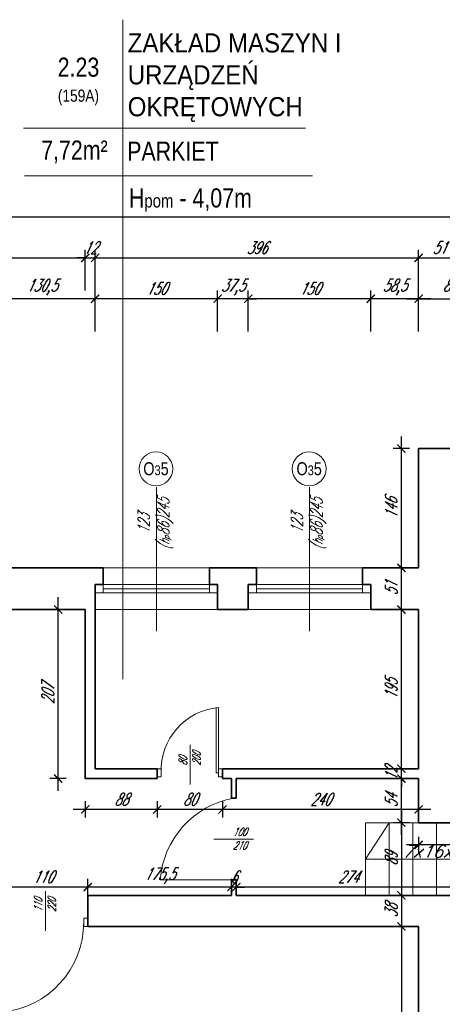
# Model space of a CAD drawing. Header units: millimetres. Extents: x 402 to 79005, y -7782 to 89952.
# Tile 112 of 256: x 23627 to 24144, y 24438 to 25644. Entities that reach past the tile are written whole.
import ezdxf

# ---------------------------------------------------------------- set-up
doc = ezdxf.new("R2010")
doc.units = ezdxf.units.MM
doc.header["$LTSCALE"] = 10
doc.layers.get('0').update_dxf_attribs({"lineweight": 0})
doc.layers.get('Defpoints').update_dxf_attribs({"color": 253})
for name, color, linetype, lineweight in [('01 parter - ściany', 253, 'Continuous', 35), ('03-01_okna', 253, 'Continuous', 15), ('03-02_schody', 253, 'Continuous', 5), ('03_drzwi', 253, 'Continuous', 15), ('04-1_widok', 253, 'Continuous', 5), ('05-01_wymiary', 253, 'Continuous', 5), ('05-03_opis', 253, 'Continuous', 5)]:
    doc.layers.add(name, color=color, linetype=linetype, lineweight=lineweight)
doc.styles.add('ariel', font='ARIAL.TTF', dxfattribs={"width": 0.8})
doc.styles.add('ariel_wym', font='simplex.shx', dxfattribs={"width": 0.65, "oblique": 25})
doc.dimstyles.new('ariel 50', dxfattribs={"dimtxt": 15, "dimasz": 10, "dimexe": 10, "dimexo": 0, "dimgap": 5, "dimtad": 1, "dimdec": 1, "dimrnd": 0.5, "dimtxsty": 'ariel_wym', "dimblk": 'ARCHTICK', "dimcen": 2.5, "dimdle": 15, "dimazin": 0, "dimtfac": 1, "dimtdec": 1, "dimtix": 1, "dimtmove": 0, "dimatfit": 3, "dimldrblk": 'DOT', "dimfxl": 0, "dimarcsym": 0})
doc.dimstyles.new('ariel 50 wnętrze', dxfattribs={"dimtxt": 15, "dimasz": 10, "dimexe": 10, "dimexo": 0, "dimgap": 5, "dimtad": 1, "dimdec": 1, "dimrnd": 0.5, "dimtxsty": 'ariel_wym', "dimblk": 'ARCHTICK', "dimcen": 2.5, "dimdle": 15, "dimazin": 0, "dimtfac": 1, "dimtdec": 1, "dimtix": 1, "dimtmove": 0, "dimatfit": 3, "dimldrblk": 'DOT', "dimfxl": 0, "dimarcsym": 0})

# ---------------------------------------------------------------- blocks, each defined once
blk = doc.blocks.new('_ArchTick')
at = {"color": 0, "linetype": 'ByBlock', "const_width": 0.15}
blk.add_lwpolyline([(-0.5, -0.5), (0.5, 0.5)], dxfattribs=at)
blk = doc.blocks.new('*D2199')
at = {"layer": '05-01_wymiary', "color": 0, "lineweight": -2}
for p, q in [((24115, 25262.3), (24115, 25312.3)), ((24203.5, 25262.3), (24203.5, 25312.3)), ((24100, 25302.3), (24218.5, 25302.3))]:
    blk.add_line(p, q, dxfattribs=at)
at = {"layer": 'Defpoints', "color": 0}
for p in [(24203.5, 25302.3), (24115, 25118.7), (24203.5, 25067.7)]:
    blk.add_point(p, dxfattribs=at)
at = {"layer": '05-01_wymiary', "color": 0, "lineweight": -2, "xscale": 10, "yscale": 10, "zscale": 10, "rotation": 180}
blk.add_blockref('_ArchTick', (24115, 25302.3), dxfattribs=at)
at = {"layer": '05-01_wymiary', "color": 0, "lineweight": -2, "xscale": 10, "yscale": 10, "zscale": 10}
blk.add_blockref('_ArchTick', (24203.5, 25302.3), dxfattribs=at)
at = {"layer": '05-01_wymiary', "color": 0, "insert": (24159.2, 25316.3), "char_height": 15, "attachment_point": 5, "style": 'ariel_wym'}
blk.add_mtext('88,5', dxfattribs=at)
blk = doc.blocks.new('_Dot')
at = {"color": 0, "linetype": 'ByBlock', "lineweight": -2}
blk.add_line((-0.5, 0), (-1, 0), dxfattribs=at)
at = {"color": 0, "linetype": 'ByBlock', "const_width": 0.5}
blk.add_lwpolyline([(-0.25, 0, 1), (0.25, 0, 1)], format="xyb", close=True, dxfattribs=at)
blk = doc.blocks.new('*D2231')
at = {"layer": '05-01_wymiary', "color": 0, "lineweight": -2}
for p, q in [((24056.5, 25262.3), (24056.5, 25312.3)), ((24115, 25262.3), (24115, 25312.3)), ((24130, 25302.3), (24041.5, 25302.3))]:
    blk.add_line(p, q, dxfattribs=at)
at = {"layer": 'Defpoints', "color": 0}
for p in [(24056.5, 25302.3), (24115, 25118.7), (24056.5, 24921.7)]:
    blk.add_point(p, dxfattribs=at)
at = {"layer": '05-01_wymiary', "color": 0, "lineweight": -2, "xscale": 10, "yscale": 10, "zscale": 10, "rotation": 180}
blk.add_blockref('_ArchTick', (24056.5, 25302.3), dxfattribs=at)
at = {"layer": '05-01_wymiary', "color": 0, "lineweight": -2, "xscale": 10, "yscale": 10, "zscale": 10}
blk.add_blockref('_ArchTick', (24115, 25302.3), dxfattribs=at)
at = {"layer": '05-01_wymiary', "color": 0, "insert": (24085.7, 25316.3), "char_height": 15, "attachment_point": 5, "style": 'ariel_wym'}
blk.add_mtext('58,5', dxfattribs=at)
blk = doc.blocks.new('*D2232')
at = {"layer": '05-01_wymiary', "color": 0, "lineweight": -2}
for p, q in [((23906.5, 25262.3), (23906.5, 25312.3)), ((24056.5, 25262.3), (24056.5, 25312.3)), ((24071.5, 25302.3), (23891.5, 25302.3))]:
    blk.add_line(p, q, dxfattribs=at)
at = {"layer": 'Defpoints', "color": 0}
for p in [(23906.5, 25302.3), (23906.5, 24921.7), (24056.5, 24921.7)]:
    blk.add_point(p, dxfattribs=at)
at = {"layer": '05-01_wymiary', "color": 0, "lineweight": -2, "xscale": 10, "yscale": 10, "zscale": 10, "rotation": 180}
blk.add_blockref('_ArchTick', (23906.5, 25302.3), dxfattribs=at)
at = {"layer": '05-01_wymiary', "color": 0, "lineweight": -2, "xscale": 10, "yscale": 10, "zscale": 10}
blk.add_blockref('_ArchTick', (24056.5, 25302.3), dxfattribs=at)
at = {"layer": '05-01_wymiary', "color": 0, "insert": (23981.5, 25314.8), "char_height": 15, "attachment_point": 5, "style": 'ariel_wym'}
blk.add_mtext('150', dxfattribs=at)
blk = doc.blocks.new('*D2233')
at = {"layer": '05-01_wymiary', "color": 0, "lineweight": -2}
for p, q in [((23869, 25262.3), (23869, 25312.3)), ((23906.5, 25262.3), (23906.5, 25312.3)), ((23869, 25302.3), (23859, 25302.3)), ((23906.5, 25302.3), (23869, 25302.3)), ((23906.5, 25302.3), (23916.5, 25302.3))]:
    blk.add_line(p, q, dxfattribs=at)
at = {"layer": 'Defpoints', "color": 0}
for p in [(23869, 25302.3), (23869, 24921.7), (23906.5, 24921.7)]:
    blk.add_point(p, dxfattribs=at)
at = {"layer": '05-01_wymiary', "color": 0, "lineweight": -2, "xscale": 10, "yscale": 10, "zscale": 10}
blk.add_blockref('_ArchTick', (23869, 25302.3), dxfattribs=at)
at = {"layer": '05-01_wymiary', "color": 0, "lineweight": -2, "xscale": 10, "yscale": 10, "zscale": 10, "rotation": 180}
blk.add_blockref('_ArchTick', (23906.5, 25302.3), dxfattribs=at)
at = {"layer": '05-01_wymiary', "color": 0, "insert": (23887.7, 25316.3), "char_height": 15, "attachment_point": 5, "style": 'ariel_wym'}
blk.add_mtext('37,5', dxfattribs=at)
blk = doc.blocks.new('*D2234')
at = {"layer": '05-01_wymiary', "color": 0, "lineweight": -2}
for p, q in [((23719, 25262.3), (23719, 25312.3)), ((23869, 25262.3), (23869, 25312.3)), ((23884, 25302.3), (23704, 25302.3))]:
    blk.add_line(p, q, dxfattribs=at)
at = {"layer": 'Defpoints', "color": 0}
for p in [(23719, 25302.3), (23719, 24921.7), (23869, 24921.7)]:
    blk.add_point(p, dxfattribs=at)
at = {"layer": '05-01_wymiary', "color": 0, "lineweight": -2, "xscale": 10, "yscale": 10, "zscale": 10, "rotation": 180}
blk.add_blockref('_ArchTick', (23719, 25302.3), dxfattribs=at)
at = {"layer": '05-01_wymiary', "color": 0, "lineweight": -2, "xscale": 10, "yscale": 10, "zscale": 10}
blk.add_blockref('_ArchTick', (23869, 25302.3), dxfattribs=at)
at = {"layer": '05-01_wymiary', "color": 0, "insert": (23794, 25314.8), "char_height": 15, "attachment_point": 5, "style": 'ariel_wym'}
blk.add_mtext('150', dxfattribs=at)
blk = doc.blocks.new('*D2235')
at = {"layer": '05-01_wymiary', "color": 0, "lineweight": -2}
for p, q in [((23588.5, 25262.3), (23588.5, 25312.3)), ((23719, 25262.3), (23719, 25312.3)), ((23734, 25302.3), (23573.5, 25302.3))]:
    blk.add_line(p, q, dxfattribs=at)
at = {"layer": 'Defpoints', "color": 0}
for p in [(23588.5, 25302.3), (23588.5, 24921.7), (23719, 24921.7)]:
    blk.add_point(p, dxfattribs=at)
at = {"layer": '05-01_wymiary', "color": 0, "lineweight": -2, "xscale": 10, "yscale": 10, "zscale": 10, "rotation": 180}
blk.add_blockref('_ArchTick', (23588.5, 25302.3), dxfattribs=at)
at = {"layer": '05-01_wymiary', "color": 0, "lineweight": -2, "xscale": 10, "yscale": 10, "zscale": 10}
blk.add_blockref('_ArchTick', (23719, 25302.3), dxfattribs=at)
at = {"layer": '05-01_wymiary', "color": 0, "insert": (23653.7, 25316.3), "char_height": 15, "attachment_point": 5, "style": 'ariel_wym'}
blk.add_mtext('130,5', dxfattribs=at)
blk = doc.blocks.new('*D2242')
at = {"layer": '05-01_wymiary', "color": 0, "lineweight": -2}
for p, q in [((22892, 25312.3), (22892, 25362.3)), ((23707, 25312.3), (23707, 25362.3)), ((22877, 25352.3), (23722, 25352.3))]:
    blk.add_line(p, q, dxfattribs=at)
at = {"layer": 'Defpoints', "color": 0}
for p in [(23707, 25352.3), (22892, 24972.7), (23707, 24921.7)]:
    blk.add_point(p, dxfattribs=at)
at = {"layer": '05-01_wymiary', "color": 0, "lineweight": -2, "xscale": 10, "yscale": 10, "zscale": 10, "rotation": 180}
blk.add_blockref('_ArchTick', (22892, 25352.3), dxfattribs=at)
at = {"layer": '05-01_wymiary', "color": 0, "lineweight": -2, "xscale": 10, "yscale": 10, "zscale": 10}
blk.add_blockref('_ArchTick', (23707, 25352.3), dxfattribs=at)
at = {"layer": '05-01_wymiary', "color": 0, "insert": (23299.5, 25364.8), "char_height": 15, "attachment_point": 5, "style": 'ariel_wym'}
blk.add_mtext('815', dxfattribs=at)
blk = doc.blocks.new('*D2243')
at = {"layer": '05-01_wymiary', "color": 0, "lineweight": -2}
for p, q in [((23707, 25312.3), (23707, 25362.3)), ((23719, 25312.3), (23719, 25362.3)), ((23707, 25352.3), (23697, 25352.3)), ((23707, 25352.3), (23719, 25352.3)), ((23719, 25352.3), (23729, 25352.3))]:
    blk.add_line(p, q, dxfattribs=at)
at = {"layer": 'Defpoints', "color": 0}
for p in [(23719, 25352.3), (23707, 24921.7), (23719, 24921.7)]:
    blk.add_point(p, dxfattribs=at)
at = {"layer": '05-01_wymiary', "color": 0, "lineweight": -2, "xscale": 10, "yscale": 10, "zscale": 10}
blk.add_blockref('_ArchTick', (23707, 25352.3), dxfattribs=at)
at = {"layer": '05-01_wymiary', "color": 0, "lineweight": -2, "xscale": 10, "yscale": 10, "zscale": 10, "rotation": 180}
blk.add_blockref('_ArchTick', (23719, 25352.3), dxfattribs=at)
at = {"layer": '05-01_wymiary', "color": 0, "insert": (23713, 25364.8), "char_height": 15, "attachment_point": 5, "style": 'ariel_wym'}
blk.add_mtext('12', dxfattribs=at)
blk = doc.blocks.new('*D2244')
at = {"layer": '05-01_wymiary', "color": 0, "lineweight": -2}
for p, q in [((23719, 25312.3), (23719, 25362.3)), ((24115, 25312.3), (24115, 25362.3)), ((23704, 25352.3), (24130, 25352.3))]:
    blk.add_line(p, q, dxfattribs=at)
at = {"layer": 'Defpoints', "color": 0}
for p in [(24115, 25352.3), (23719, 24921.7), (24115, 24921.7)]:
    blk.add_point(p, dxfattribs=at)
at = {"layer": '05-01_wymiary', "color": 0, "lineweight": -2, "xscale": 10, "yscale": 10, "zscale": 10, "rotation": 180}
blk.add_blockref('_ArchTick', (23719, 25352.3), dxfattribs=at)
at = {"layer": '05-01_wymiary', "color": 0, "lineweight": -2, "xscale": 10, "yscale": 10, "zscale": 10}
blk.add_blockref('_ArchTick', (24115, 25352.3), dxfattribs=at)
at = {"layer": '05-01_wymiary', "color": 0, "insert": (23917, 25364.8), "char_height": 15, "attachment_point": 5, "style": 'ariel_wym'}
blk.add_mtext('396', dxfattribs=at)
blk = doc.blocks.new('*D2245')
at = {"layer": '05-01_wymiary', "color": 0, "lineweight": -2}
for p, q in [((24115, 25312.3), (24115, 25362.3)), ((24166, 25312.3), (24166, 25362.3)), ((24100, 25352.3), (24181, 25352.3))]:
    blk.add_line(p, q, dxfattribs=at)
at = {"layer": 'Defpoints', "color": 0}
for p in [(24166, 25352.3), (24166, 25067.7), (24115, 24921.7)]:
    blk.add_point(p, dxfattribs=at)
at = {"layer": '05-01_wymiary', "color": 0, "lineweight": -2, "xscale": 10, "yscale": 10, "zscale": 10, "rotation": 180}
blk.add_blockref('_ArchTick', (24115, 25352.3), dxfattribs=at)
at = {"layer": '05-01_wymiary', "color": 0, "lineweight": -2, "xscale": 10, "yscale": 10, "zscale": 10}
blk.add_blockref('_ArchTick', (24166, 25352.3), dxfattribs=at)
at = {"layer": '05-01_wymiary', "color": 0, "insert": (24140.5, 25364.8), "char_height": 15, "attachment_point": 5, "style": 'ariel_wym'}
blk.add_mtext('51', dxfattribs=at)
blk = doc.blocks.new('*D2261')
at = {"layer": '05-01_wymiary', "color": 0, "lineweight": -2}
for p, q in [((22892, 25362.3), (22892, 25412.3)), ((27671, 25362.3), (27671, 25412.3)), ((27686, 25402.3), (22877, 25402.3))]:
    blk.add_line(p, q, dxfattribs=at)
at = {"layer": 'Defpoints', "color": 0}
for p in [(22892, 25402.3), (22892, 24972.7), (27671, 24934.7)]:
    blk.add_point(p, dxfattribs=at)
at = {"layer": '05-01_wymiary', "color": 0, "lineweight": -2, "xscale": 10, "yscale": 10, "zscale": 10, "rotation": 180}
blk.add_blockref('_ArchTick', (22892, 25402.3), dxfattribs=at)
at = {"layer": '05-01_wymiary', "color": 0, "lineweight": -2, "xscale": 10, "yscale": 10, "zscale": 10}
blk.add_blockref('_ArchTick', (27671, 25402.3), dxfattribs=at)
at = {"layer": '05-01_wymiary', "color": 0, "insert": (25281.5, 25414.8), "char_height": 15, "attachment_point": 5, "style": 'ariel_wym'}
blk.add_mtext('4779', dxfattribs=at)
blk = doc.blocks.new('*D2360')
at = {"layer": '05-01_wymiary', "color": 0, "lineweight": -2}
for p, q in [((24274.7, 24633.5), (24100, 24633.5)), ((24115, 24643.5), (24115, 24623.5)), ((24259.7, 24643.5), (24259.7, 24623.5))]:
    blk.add_line(p, q, dxfattribs=at)
at = {"layer": 'Defpoints', "color": 0}
for p in [(24115, 24660.7), (24259.7, 24660.7), (24115, 24633.5)]:
    blk.add_point(p, dxfattribs=at)
at = {"layer": '05-01_wymiary', "color": 0, "lineweight": -2, "xscale": 10, "yscale": 10, "zscale": 10, "rotation": 180}
blk.add_blockref('_ArchTick', (24115, 24633.5), dxfattribs=at)
at = {"layer": '05-01_wymiary', "color": 0, "lineweight": -2, "xscale": 10, "yscale": 10, "zscale": 10}
blk.add_blockref('_ArchTick', (24259.7, 24633.5), dxfattribs=at)
at = {"layer": '05-01_wymiary', "color": 0, "insert": (24187.4, 24647.4), "char_height": 15, "attachment_point": 5, "style": 'ariel_wym'}
blk.add_mtext('144,5', dxfattribs=at)
blk = doc.blocks.new('*D2361')
at = {"layer": '05-01_wymiary', "color": 0, "lineweight": -2}
for p, q in [((24093.9, 24645.7), (24093.9, 24729.7)), ((24103.9, 24714.7), (24083.9, 24714.7)), ((24103.9, 24660.7), (24083.9, 24660.7))]:
    blk.add_line(p, q, dxfattribs=at)
at = {"layer": 'Defpoints', "color": 0}
for p in [(24093.9, 24714.7), (24115, 24714.7), (24115, 24660.7)]:
    blk.add_point(p, dxfattribs=at)
at = {"layer": '05-01_wymiary', "color": 0, "lineweight": -2, "xscale": 10, "yscale": 10, "zscale": 10}
for p, rotation in [((24093.9, 24714.7), 90), ((24093.9, 24660.7), 270)]:
    blk.add_blockref('_ArchTick', p, dxfattribs=dict(at, rotation=rotation))
at = {"layer": '05-01_wymiary', "color": 0, "insert": (24081.4, 24687.7), "char_height": 15, "attachment_point": 5, "rotation": 90, "style": 'ariel_wym'}
blk.add_mtext('54', dxfattribs=at)
blk = doc.blocks.new('*D2362')
at = {"layer": '05-01_wymiary', "color": 0, "lineweight": -2}
for p, q in [((24093.9, 24726.7), (24093.9, 24736.7)), ((24103.9, 24726.7), (24083.9, 24726.7)), ((24093.9, 24714.7), (24093.9, 24726.7)), ((24103.9, 24714.7), (24083.9, 24714.7)), ((24093.9, 24714.7), (24093.9, 24704.7))]:
    blk.add_line(p, q, dxfattribs=at)
at = {"layer": 'Defpoints', "color": 0}
for p in [(24093.9, 24726.7), (24115, 24726.7), (24115, 24714.7)]:
    blk.add_point(p, dxfattribs=at)
at = {"layer": '05-01_wymiary', "color": 0, "lineweight": -2, "xscale": 10, "yscale": 10, "zscale": 10}
for p, rotation in [((24093.9, 24726.7), 270), ((24093.9, 24714.7), 90)]:
    blk.add_blockref('_ArchTick', p, dxfattribs=dict(at, rotation=rotation))
at = {"layer": '05-01_wymiary', "color": 0, "insert": (24081.4, 24720.7), "char_height": 15, "attachment_point": 5, "rotation": 90, "style": 'ariel_wym'}
blk.add_mtext('12', dxfattribs=at)
blk = doc.blocks.new('*D2363')
at = {"layer": '05-01_wymiary', "color": 0, "lineweight": -2}
for p, q in [((24093.9, 24711.7), (24093.9, 24936.7)), ((24103.9, 24921.7), (24083.9, 24921.7)), ((24103.9, 24726.7), (24083.9, 24726.7))]:
    blk.add_line(p, q, dxfattribs=at)
at = {"layer": 'Defpoints', "color": 0}
for p in [(24093.9, 24921.7), (24115, 24921.7), (24115, 24726.7)]:
    blk.add_point(p, dxfattribs=at)
at = {"layer": '05-01_wymiary', "color": 0, "lineweight": -2, "xscale": 10, "yscale": 10, "zscale": 10}
for p, rotation in [((24093.9, 24921.7), 90), ((24093.9, 24726.7), 270)]:
    blk.add_blockref('_ArchTick', p, dxfattribs=dict(at, rotation=rotation))
at = {"layer": '05-01_wymiary', "color": 0, "insert": (24081.4, 24824.2), "char_height": 15, "attachment_point": 5, "rotation": 90, "style": 'ariel_wym'}
blk.add_mtext('195', dxfattribs=at)
blk = doc.blocks.new('*D2364')
at = {"layer": '05-01_wymiary', "color": 0, "lineweight": -2}
for p, q in [((24093.9, 24906.7), (24093.9, 24987.7)), ((24103.9, 24972.7), (24083.9, 24972.7)), ((24103.9, 24921.7), (24083.9, 24921.7))]:
    blk.add_line(p, q, dxfattribs=at)
at = {"layer": 'Defpoints', "color": 0}
for p in [(24093.9, 24972.7), (24115, 24972.7), (24115, 24921.7)]:
    blk.add_point(p, dxfattribs=at)
at = {"layer": '05-01_wymiary', "color": 0, "lineweight": -2, "xscale": 10, "yscale": 10, "zscale": 10}
for p, rotation in [((24093.9, 24972.7), 90), ((24093.9, 24921.7), 270)]:
    blk.add_blockref('_ArchTick', p, dxfattribs=dict(at, rotation=rotation))
at = {"layer": '05-01_wymiary', "color": 0, "insert": (24081.4, 24947.2), "char_height": 15, "attachment_point": 5, "rotation": 90, "style": 'ariel_wym'}
blk.add_mtext('51', dxfattribs=at)
blk = doc.blocks.new('*D2365')
at = {"layer": '05-01_wymiary', "color": 0, "lineweight": -2}
for p, q in [((24093.9, 24957.7), (24093.9, 25133.7)), ((24103.9, 25118.7), (24083.9, 25118.7)), ((24103.9, 24972.7), (24083.9, 24972.7))]:
    blk.add_line(p, q, dxfattribs=at)
at = {"layer": 'Defpoints', "color": 0}
for p in [(24093.9, 25118.7), (24115, 25118.7), (24115, 24972.7)]:
    blk.add_point(p, dxfattribs=at)
at = {"layer": '05-01_wymiary', "color": 0, "lineweight": -2, "xscale": 10, "yscale": 10, "zscale": 10}
for p, rotation in [((24093.9, 25118.7), 90), ((24093.9, 24972.7), 270)]:
    blk.add_blockref('_ArchTick', p, dxfattribs=dict(at, rotation=rotation))
at = {"layer": '05-01_wymiary', "color": 0, "insert": (24081.4, 25045.7), "char_height": 15, "attachment_point": 5, "rotation": 90, "style": 'ariel_wym'}
blk.add_mtext('146', dxfattribs=at)
blk = doc.blocks.new('*D2366')
at = {"layer": '05-01_wymiary', "color": 0, "lineweight": -2}
for p, q in [((24093.9, 24675.7), (24093.9, 24556.7)), ((24103.9, 24660.7), (24083.9, 24660.7)), ((24103.9, 24571.7), (24083.9, 24571.7))]:
    blk.add_line(p, q, dxfattribs=at)
at = {"layer": 'Defpoints', "color": 0}
for p in [(24115, 24660.7), (24093.9, 24571.7), (24108, 24571.7)]:
    blk.add_point(p, dxfattribs=at)
at = {"layer": '05-01_wymiary', "color": 0, "lineweight": -2, "xscale": 10, "yscale": 10, "zscale": 10}
for p, rotation in [((24093.9, 24660.7), 90), ((24093.9, 24571.7), 270)]:
    blk.add_blockref('_ArchTick', p, dxfattribs=dict(at, rotation=rotation))
at = {"layer": '05-01_wymiary', "color": 0, "insert": (24081.4, 24616.2), "char_height": 15, "attachment_point": 5, "rotation": 90, "style": 'ariel_wym'}
blk.add_mtext('89', dxfattribs=at)
blk = doc.blocks.new('*D2367')
at = {"layer": '05-01_wymiary', "color": 0, "lineweight": -2}
for p, q in [((24093.9, 24586.7), (24093.9, 24518.7)), ((24103.9, 24571.7), (24083.9, 24571.7)), ((24103.9, 24533.7), (24083.9, 24533.7))]:
    blk.add_line(p, q, dxfattribs=at)
at = {"layer": 'Defpoints', "color": 0}
for p in [(24108, 24571.7), (24093.9, 24533.7), (24115, 24533.7)]:
    blk.add_point(p, dxfattribs=at)
at = {"layer": '05-01_wymiary', "color": 0, "lineweight": -2, "xscale": 10, "yscale": 10, "zscale": 10}
for p, rotation in [((24093.9, 24571.7), 90), ((24093.9, 24533.7), 270)]:
    blk.add_blockref('_ArchTick', p, dxfattribs=dict(at, rotation=rotation))
at = {"layer": '05-01_wymiary', "color": 0, "insert": (24081.4, 24552.7), "char_height": 15, "attachment_point": 5, "rotation": 90, "style": 'ariel_wym'}
blk.add_mtext('38', dxfattribs=at)
blk = doc.blocks.new('*D2368')
at = {"layer": '05-01_wymiary', "color": 0, "lineweight": -2}
for p, q in [((24093.9, 24548.7), (24093.9, 24001.7)), ((24103.9, 24533.7), (24083.9, 24533.7)), ((24103.9, 24016.7), (24083.9, 24016.7))]:
    blk.add_line(p, q, dxfattribs=at)
at = {"layer": 'Defpoints', "color": 0}
for p in [(24115, 24533.7), (24093.9, 24016.7), (24115, 24016.7)]:
    blk.add_point(p, dxfattribs=at)
at = {"layer": '05-01_wymiary', "color": 0, "lineweight": -2, "xscale": 10, "yscale": 10, "zscale": 10}
for p, rotation in [((24093.9, 24533.7), 90), ((24093.9, 24016.7), 270)]:
    blk.add_blockref('_ArchTick', p, dxfattribs=dict(at, rotation=rotation))
at = {"layer": '05-01_wymiary', "color": 0, "insert": (24081.4, 24275.2), "char_height": 15, "attachment_point": 5, "rotation": 90, "style": 'ariel_wym'}
blk.add_mtext('517', dxfattribs=at)
blk = doc.blocks.new('*D2383')
at = {"layer": '05-01_wymiary', "color": 0, "lineweight": -2}
for p, q in [((23891.8, 24571.9), (23891.8, 24591.9)), ((24166, 24571.9), (24166, 24591.9)), ((24181, 24581.9), (23876.8, 24581.9))]:
    blk.add_line(p, q, dxfattribs=at)
at = {"layer": 'Defpoints', "color": 0}
for p in [(23891.8, 24581.9), (23891.8, 24571.7), (24166, 24571.7)]:
    blk.add_point(p, dxfattribs=at)
at = {"layer": '05-01_wymiary', "color": 0, "lineweight": -2, "xscale": 10, "yscale": 10, "zscale": 10, "rotation": 180}
blk.add_blockref('_ArchTick', (23891.8, 24581.9), dxfattribs=at)
at = {"layer": '05-01_wymiary', "color": 0, "lineweight": -2, "xscale": 10, "yscale": 10, "zscale": 10}
blk.add_blockref('_ArchTick', (24166, 24581.9), dxfattribs=at)
at = {"layer": '05-01_wymiary', "color": 0, "insert": (24028.9, 24594.4), "char_height": 15, "attachment_point": 5, "style": 'ariel_wym'}
blk.add_mtext('274', dxfattribs=at)
blk = doc.blocks.new('*D2384')
at = {"layer": '05-01_wymiary', "color": 0, "lineweight": -2}
for p, q in [((23885.8, 24571.9), (23885.8, 24591.9)), ((23891.8, 24571.9), (23891.8, 24591.9)), ((23885.8, 24581.9), (23875.8, 24581.9)), ((23891.8, 24581.9), (23885.8, 24581.9)), ((23891.8, 24581.9), (23901.8, 24581.9))]:
    blk.add_line(p, q, dxfattribs=at)
at = {"layer": 'Defpoints', "color": 0}
for p in [(23885.8, 24581.9), (23885.8, 24571.7), (23891.8, 24571.7)]:
    blk.add_point(p, dxfattribs=at)
at = {"layer": '05-01_wymiary', "color": 0, "lineweight": -2, "xscale": 10, "yscale": 10, "zscale": 10}
blk.add_blockref('_ArchTick', (23885.8, 24581.9), dxfattribs=at)
at = {"layer": '05-01_wymiary', "color": 0, "lineweight": -2, "xscale": 10, "yscale": 10, "zscale": 10, "rotation": 180}
blk.add_blockref('_ArchTick', (23891.8, 24581.9), dxfattribs=at)
at = {"layer": '05-01_wymiary', "color": 0, "insert": (23888.8, 24594.4), "char_height": 15, "attachment_point": 5, "style": 'ariel_wym'}
blk.add_mtext('6', dxfattribs=at)
blk = doc.blocks.new('*D2385')
at = {"layer": '05-01_wymiary', "color": 0, "lineweight": -2}
for p, q in [((23710.1, 24571.9), (23710.1, 24591.9)), ((23885.8, 24571.9), (23885.8, 24591.9)), ((23900.8, 24581.9), (23695.1, 24581.9))]:
    blk.add_line(p, q, dxfattribs=at)
at = {"layer": 'Defpoints', "color": 0}
for p in [(23710.1, 24581.9), (23710.1, 24571.7), (23885.8, 24571.7)]:
    blk.add_point(p, dxfattribs=at)
at = {"layer": '05-01_wymiary', "color": 0, "lineweight": -2, "xscale": 10, "yscale": 10, "zscale": 10, "rotation": 180}
blk.add_blockref('_ArchTick', (23710.1, 24581.9), dxfattribs=at)
at = {"layer": '05-01_wymiary', "color": 0, "lineweight": -2, "xscale": 10, "yscale": 10, "zscale": 10}
blk.add_blockref('_ArchTick', (23885.8, 24581.9), dxfattribs=at)
at = {"layer": '05-01_wymiary', "color": 0, "insert": (23797.9, 24595.8), "char_height": 15, "attachment_point": 5, "style": 'ariel_wym'}
blk.add_mtext('175,5', dxfattribs=at)
blk = doc.blocks.new('*D2386')
at = {"layer": '05-01_wymiary', "color": 0, "lineweight": -2}
for p, q in [((23600.1, 24571.9), (23600.1, 24591.9)), ((23710.1, 24571.9), (23710.1, 24591.9)), ((23725.1, 24581.9), (23585.1, 24581.9))]:
    blk.add_line(p, q, dxfattribs=at)
at = {"layer": 'Defpoints', "color": 0}
for p in [(23600.1, 24581.9), (23600.1, 24571.7), (23710.1, 24571.7)]:
    blk.add_point(p, dxfattribs=at)
at = {"layer": '05-01_wymiary', "color": 0, "lineweight": -2, "xscale": 10, "yscale": 10, "zscale": 10, "rotation": 180}
blk.add_blockref('_ArchTick', (23600.1, 24581.9), dxfattribs=at)
at = {"layer": '05-01_wymiary', "color": 0, "lineweight": -2, "xscale": 10, "yscale": 10, "zscale": 10}
blk.add_blockref('_ArchTick', (23710.1, 24581.9), dxfattribs=at)
at = {"layer": '05-01_wymiary', "color": 0, "insert": (23655.1, 24594.4), "char_height": 15, "attachment_point": 5, "style": 'ariel_wym'}
blk.add_mtext('110', dxfattribs=at)
blk = doc.blocks.new('*D2390')
at = {"layer": '05-01_wymiary', "color": 0, "lineweight": -2}
for p, q in [((23875, 24686.9), (23875, 24666.9)), ((24115, 24686.9), (24115, 24666.9)), ((24130, 24676.9), (23860, 24676.9))]:
    blk.add_line(p, q, dxfattribs=at)
at = {"layer": 'Defpoints', "color": 0}
for p in [(23875, 24714.7), (24115, 24714.7), (23875, 24676.9)]:
    blk.add_point(p, dxfattribs=at)
at = {"layer": '05-01_wymiary', "color": 0, "lineweight": -2, "xscale": 10, "yscale": 10, "zscale": 10, "rotation": 180}
blk.add_blockref('_ArchTick', (23875, 24676.9), dxfattribs=at)
at = {"layer": '05-01_wymiary', "color": 0, "lineweight": -2, "xscale": 10, "yscale": 10, "zscale": 10}
blk.add_blockref('_ArchTick', (24115, 24676.9), dxfattribs=at)
at = {"layer": '05-01_wymiary', "color": 0, "insert": (23995, 24689.4), "char_height": 15, "attachment_point": 5, "style": 'ariel_wym'}
blk.add_mtext('240', dxfattribs=at)
blk = doc.blocks.new('*D2391')
at = {"layer": '05-01_wymiary', "color": 0, "lineweight": -2}
for p, q in [((23795, 24686.9), (23795, 24666.9)), ((23875, 24686.9), (23875, 24666.9)), ((23890, 24676.9), (23780, 24676.9))]:
    blk.add_line(p, q, dxfattribs=at)
at = {"layer": 'Defpoints', "color": 0}
for p in [(23795, 24714.7), (23875, 24714.7), (23795, 24676.9)]:
    blk.add_point(p, dxfattribs=at)
at = {"layer": '05-01_wymiary', "color": 0, "lineweight": -2, "xscale": 10, "yscale": 10, "zscale": 10, "rotation": 180}
blk.add_blockref('_ArchTick', (23795, 24676.9), dxfattribs=at)
at = {"layer": '05-01_wymiary', "color": 0, "lineweight": -2, "xscale": 10, "yscale": 10, "zscale": 10}
blk.add_blockref('_ArchTick', (23875, 24676.9), dxfattribs=at)
at = {"layer": '05-01_wymiary', "color": 0, "insert": (23835, 24689.4), "char_height": 15, "attachment_point": 5, "style": 'ariel_wym'}
blk.add_mtext('80', dxfattribs=at)
blk = doc.blocks.new('*D2392')
at = {"layer": '05-01_wymiary', "color": 0, "lineweight": -2}
for p, q in [((23707, 24686.9), (23707, 24666.9)), ((23795, 24686.9), (23795, 24666.9)), ((23810, 24676.9), (23692, 24676.9))]:
    blk.add_line(p, q, dxfattribs=at)
at = {"layer": 'Defpoints', "color": 0}
for p in [(23707, 24714.7), (23795, 24714.7), (23707, 24676.9)]:
    blk.add_point(p, dxfattribs=at)
at = {"layer": '05-01_wymiary', "color": 0, "lineweight": -2, "xscale": 10, "yscale": 10, "zscale": 10, "rotation": 180}
blk.add_blockref('_ArchTick', (23707, 24676.9), dxfattribs=at)
at = {"layer": '05-01_wymiary', "color": 0, "lineweight": -2, "xscale": 10, "yscale": 10, "zscale": 10}
blk.add_blockref('_ArchTick', (23795, 24676.9), dxfattribs=at)
at = {"layer": '05-01_wymiary', "color": 0, "insert": (23751, 24689.4), "char_height": 15, "attachment_point": 5, "style": 'ariel_wym'}
blk.add_mtext('88', dxfattribs=at)
blk = doc.blocks.new('*D2393')
at = {"layer": '05-01_wymiary', "color": 0, "lineweight": -2}
for p, q in [((23673.7, 24699.7), (23673.7, 24936.7)), ((23683.7, 24921.7), (23663.7, 24921.7)), ((23683.7, 24714.7), (23663.7, 24714.7))]:
    blk.add_line(p, q, dxfattribs=at)
at = {"layer": 'Defpoints', "color": 0}
for p in [(23673.7, 24921.7), (23707, 24921.7), (23707, 24714.7)]:
    blk.add_point(p, dxfattribs=at)
at = {"layer": '05-01_wymiary', "color": 0, "lineweight": -2, "xscale": 10, "yscale": 10, "zscale": 10}
for p, rotation in [((23673.7, 24921.7), 90), ((23673.7, 24714.7), 270)]:
    blk.add_blockref('_ArchTick', p, dxfattribs=dict(at, rotation=rotation))
at = {"layer": '05-01_wymiary', "color": 0, "insert": (23661.2, 24818.2), "char_height": 15, "attachment_point": 5, "rotation": 90, "style": 'ariel_wym'}
blk.add_mtext('207', dxfattribs=at)

msp = doc.modelspace()

# ---------------------------------------------------------------- linework, layer by layer
at = {"layer": '01 parter - ściany'}
for p, q in [((24115, 25118.69), (24115, 24972.69)), ((24115, 25118.69), (24213.49, 25118.69)), ((23588.5, 24972.69), (23719, 24972.69)), ((23869, 24972.69), (23906.5, 24972.69)), ((24056.5, 24972.69), (24115, 24972.69)), ((23719, 24952.19), (23719, 24921.69)), ((23869, 24952.19), (23869, 24921.69)), ((23906.5, 24952.19), (23906.5, 24921.69)), ((24056.5, 24952.19), (24056.5, 24921.69)), ((23588.5, 24921.69), (23707, 24921.69)), ((23707, 24921.69), (23707, 24714.69)), ((23707, 24714.69), (23707, 24921.69)), ((23719, 24726.69), (23719, 24921.69)), ((23869, 24921.69), (23906.5, 24921.69)), ((24056.5, 24921.69), (24115, 24921.69)), ((24115, 24921.69), (24115, 24726.69)), ((23719, 24726.69), (23795, 24726.69)), ((23795, 24714.69), (23795, 24726.69)), ((23875, 24726.69), (24115, 24726.69)), ((23875, 24714.69), (23875, 24726.69)), ((23707, 24714.69), (23795, 24714.69)), ((23780.26, 24714.69), (23707, 24714.69)), ((23875, 24714.69), (23885.77, 24714.69)), ((23885.77, 24714.69), (23885.77, 24690.63)), ((23891.77, 24714.69), (24115, 24714.69)), ((23891.77, 24714.69), (23891.77, 24690.63)), ((24115, 24714.69), (24115, 24660.69)), ((23891.77, 24690.63), (23885.77, 24690.63)), ((24115, 24660.69), (24259.74, 24660.69)), ((23885.77, 24590.63), (23885.77, 24571.69)), ((23891.77, 24590.63), (23885.77, 24590.63)), ((23891.77, 24590.63), (23891.77, 24571.69)), ((23885.77, 24571.69), (23710.07, 24571.69)), ((23710.07, 24571.69), (23710.07, 24533.69)), ((24166, 24571.69), (23891.77, 24571.69)), ((24115, 24533.69), (23710.07, 24533.69)), ((24115, 24016.69), (24115, 24533.69))]:
    msp.add_line(p, q, dxfattribs=at)
for points in [[(23719, 24952.19), (23729, 24952.19), (23729, 24972.69), (23719, 24972.69)], [(23869, 24952.19), (23859, 24952.19), (23859, 24972.69), (23869, 24972.69)], [(23906.5, 24952.19), (23916.5, 24952.19), (23916.5, 24972.69), (23906.5, 24972.69)], [(24056.5, 24952.19), (24046.5, 24952.19), (24046.5, 24972.69), (24056.5, 24972.69)]]:
    msp.add_lwpolyline(points, dxfattribs=at)
at = {"layer": '03-01_okna', "linetype": 'Continuous', "lineweight": 0}
for p, q in [((23719, 24972.69), (23869, 24972.69)), ((23906.5, 24972.69), (24056.5, 24972.69)), ((23719, 24952.19), (23869, 24952.19)), ((23729, 24942.19), (23729, 24952.19)), ((23729, 24947.19), (23859, 24947.19)), ((23859, 24942.19), (23859, 24952.19)), ((23906.5, 24952.19), (24056.5, 24952.19)), ((23916.5, 24942.19), (23916.5, 24952.19)), ((23916.5, 24947.19), (24046.5, 24947.19)), ((24046.5, 24942.19), (24046.5, 24952.19)), ((23719, 24942.19), (23869, 24942.19)), ((23719, 24942.19), (23729, 24942.19)), ((23864, 24942.19), (23854, 24942.19)), ((23906.5, 24942.19), (24056.5, 24942.19)), ((23906.5, 24942.19), (23916.5, 24942.19)), ((24051.5, 24942.19), (24041.5, 24942.19))]:
    msp.add_line(p, q, dxfattribs=at)
at = {"layer": '03-02_schody'}
for p, q in [((24079, 24660.69), (24050, 24660.69)), ((24050, 24660.69), (24050, 24571.69)), ((24050, 24616.19), (24079, 24660.69)), ((24108, 24660.69), (24079, 24660.69)), ((24079, 24660.69), (24079, 24571.69)), ((24115, 24660.69), (24108, 24660.69)), ((24108, 24660.69), (24108, 24571.69)), ((24137, 24571.69), (24137, 24660.69)), ((24050, 24616.19), (24224, 24616.19))]:
    msp.add_line(p, q, dxfattribs=at)
at = {"layer": '03_drzwi'}
for p, q in [((23867, 24721.69), (23867.03, 24801.69)), ((23870, 24721.69), (23870, 24801.69)), ((23835.32, 24707.53), (23835.32, 24756.01)), ((23800, 24726.69), (23795, 24726.69)), ((23795, 24716.69), (23800, 24716.69)), ((23800, 24716.69), (23800, 24726.69)), ((23870, 24721.69), (23867, 24721.69)), ((23875, 24726.69), (23870, 24726.69)), ((23870, 24726.69), (23870, 24716.69)), ((23870, 24716.69), (23875, 24716.69)), ((23864.53, 24640.63), (23913.01, 24640.63)), ((23888.77, 24590.63), (23798.77, 24590.63)), ((23658.17, 24528.43), (23658.17, 24576.91)), ((23705.07, 24533.69), (23705.07, 24543.69)), ((23705.07, 24543.69), (23710.07, 24543.69)), ((23710.07, 24533.69), (23705.07, 24533.69))]:
    msp.add_line(p, q, dxfattribs=at)
for centre, radius, start, end in [((23876.92, 24725.01), 76.99, 95.15908, 182.46907), ((23908.08, 24582.79), 109.59, 100.22759, 175.89463), ((23594.32, 24538.91), 110.75, 275.56969, 359.88293)]:
    msp.add_arc(centre, radius, start, end, dxfattribs=at)
at = {"layer": '04-1_widok'}
for p, q in [((23719, 24921.69), (23869, 24921.69)), ((23906.5, 24921.69), (24056.5, 24921.69))]:
    msp.add_line(p, q, dxfattribs=at)
at = {"layer": '05-03_opis'}
for p, q in [((23753.07, 25643.94), (23753.07, 24836.56)), ((23631.35, 25511.02), (23976.56, 25511.02)), ((23632.42, 25452.67), (23985.27, 25452.67))]:
    msp.add_line(p, q, dxfattribs=at)
at = {"layer": '05-03_opis', "lineweight": 0}
for p, q in [((23794, 24895.31), (23794, 25071.33)), ((23981.5, 24895.31), (23981.5, 25071.33))]:
    msp.add_line(p, q, dxfattribs=at)
for centre in [(23793.5, 25094.02), (23981, 25094.02)]:
    msp.add_circle(centre, 20.69, dxfattribs=at)

# ---------------------------------------------------------------- texts
at = {"layer": '03_drzwi', "char_height": 10, "width": 46.1752, "attachment_point": 1, "rotation": 90, "style": 'ariel_wym'}
for s, insert in [('80\\P200', (23821.54, 24730.56)), ('110\\P220', (23644.39, 24551.45))]:
    msp.add_mtext(s, dxfattribs=dict(at, insert=insert))
at = {"layer": '03_drzwi', "insert": (23887.56, 24654.41), "char_height": 10, "width": 46.1752, "attachment_point": 1, "style": 'ariel_wym'}
msp.add_mtext('100\\P210', dxfattribs=at)
at = {"layer": '05-03_opis', "char_height": 23.4234, "style": 'ariel'}
for s, insert, width, attachment_point in [('\\W0.9;{\\fArial|b0|i0|c238|p34;ZAKŁAD MASZYN I URZĄDZEŃ OKRĘTOWYCH}', (23758.91, 25572.9), 356.6375, 4), ('{\\fArial|b0|i0|c238|p34;2.23\\P\\H0.6404x;(159A)}', (23698.61, 25568.23), 108.9126, 5), ('{\\fArial|b0|i0|c238|p34;7,72m²}', (23693.68, 25482.12), 108.9126, 5), ('{\\fArial|b0|i0|c238|p34;PARKIET}', (23758.26, 25482.95), 322.789, 4), ('{\\fArial|b0|i0|c238|p34; H\\H0.7x;pom\\H1.429x; - 4,07m}', (23753.07, 25423.21), 322.789, 4)]:
    msp.add_mtext(s, dxfattribs=dict(at, insert=insert, width=width, attachment_point=attachment_point))
at = {"layer": '05-03_opis', "lineweight": 0, "attachment_point": 5}
for s, insert, char_height, width, style in [('O{\\H0.7576x;3}5', (23793.5, 25094.02), 15.84, 75.1935, 'ariel'), ('O{\\H0.7576x;3}5', (23981, 25094.02), 15.84, 75.1935, 'ariel'), ('{\\W1;7x16x29}', (24138, 24625.65), 15, 55, 'ariel_wym')]:
    msp.add_mtext(s, dxfattribs=dict(at, insert=insert, char_height=char_height, width=width, style=style))
at = {"layer": '05-03_opis', "lineweight": 0, "char_height": 14.4, "width": 62.6613, "attachment_point": 5, "rotation": 90, "style": 'ariel_wym'}
for insert in [(23792.93, 25026.45), (23980.43, 25026.45)]:
    msp.add_mtext('123\\P({\\H0.8333x;h\\H0.6x;p}86)245', dxfattribs=dict(at, insert=insert))

# ---------------------------------------------------------------- dimensions: what is measured, and where the dimension line sits
at = {"layer": '05-01_wymiary'}
for base, p1, p2, dimstyle, picture, middle in [((22892.03, 25402.34), (27671, 24934.69), (22892.03, 24972.71), 'ariel 50', '*D2261', (25281.51, 25414.84)), ((23707, 25352.34), (22892.03, 24972.71), (23707, 24921.69), 'ariel 50', '*D2242', (23299.51, 25364.84)), ((24203.49, 25302.34), (24115, 25118.69), (24203.49, 25067.69), 'ariel 50', '*D2199', (24159.25, 25316.27)), ((23875, 24676.94), (24115, 24714.69), (23875, 24714.69), 'ariel 50 wnętrze', '*D2390', (23995, 24689.44)), ((23891.77, 24581.87), (24166, 24571.69), (23891.77, 24571.69), 'ariel 50 wnętrze', '*D2383', (24028.88, 24594.37))]:
    dim = msp.add_linear_dim(base=base, p1=p1, p2=p2, dimstyle=dimstyle, dxfattribs=at)
    dim.commit()
    dim.dimension.update_dxf_attribs({"geometry": picture, "text_midpoint": middle})
for base, p1, p2, dimstyle, picture, middle in [((23719, 25352.34), (23707, 24921.69), (23719, 24921.69), 'ariel 50', '*D2243', (23713, 25364.84)), ((24115, 25352.34), (23719, 24921.69), (24115, 24921.69), 'ariel 50', '*D2244', (23917, 25364.84)), ((24166, 25352.34), (24115, 24921.69), (24166, 25067.69), 'ariel 50', '*D2245', (24140.5, 25364.84)), ((23588.5, 25302.34), (23719, 24921.69), (23588.5, 24921.69), 'ariel 50', '*D2235', (23653.75, 25316.27)), ((23719, 25302.34), (23869, 24921.69), (23719, 24921.69), 'ariel 50', '*D2234', (23794, 25314.84)), ((23869, 25302.34), (23906.5, 24921.69), (23869, 24921.69), 'ariel 50', '*D2233', (23887.75, 25316.27)), ((23906.5, 25302.34), (24056.5, 24921.69), (23906.5, 24921.69), 'ariel 50', '*D2232', (23981.5, 25314.84)), ((24056.5, 25302.34), (24115, 25118.69), (24056.5, 24921.69), 'ariel 50', '*D2231', (24085.75, 25316.27)), ((23707, 24676.94), (23795, 24714.69), (23707, 24714.69), 'ariel 50 wnętrze', '*D2392', (23751, 24689.44)), ((23795, 24676.94), (23875, 24714.69), (23795, 24714.69), 'ariel 50 wnętrze', '*D2391', (23835, 24689.44)), ((24115, 24633.49), (24259.74, 24660.69), (24115, 24660.69), 'ariel 50 wnętrze', '*D2360', (24187.37, 24647.42)), ((23600.07, 24581.87), (23710.07, 24571.69), (23600.07, 24571.69), 'ariel 50 wnętrze', '*D2386', (23655.07, 24594.37)), ((23710.07, 24581.87), (23885.77, 24571.69), (23710.07, 24571.69), 'ariel 50 wnętrze', '*D2385', (23797.92, 24595.8)), ((23885.77, 24581.87), (23891.77, 24571.69), (23885.77, 24571.69), 'ariel 50 wnętrze', '*D2384', (23888.77, 24594.37))]:
    dim = msp.add_linear_dim(base=base, p1=p1, p2=p2, dimstyle=dimstyle, override={"dimtmove": 1}, dxfattribs=at)
    dim.commit()
    dim.dimension.update_dxf_attribs({"geometry": picture, "text_midpoint": middle})
for base, p1, p2, picture, middle in [((24093.88, 25118.69), (24115, 24972.69), (24115, 25118.69), '*D2365', (24081.38, 25045.69)), ((24093.88, 24972.69), (24115, 24921.69), (24115, 24972.69), '*D2364', (24081.38, 24947.19)), ((24093.88, 24921.69), (24115, 24726.69), (24115, 24921.69), '*D2363', (24081.38, 24824.19)), ((24093.88, 24726.69), (24115, 24714.69), (24115, 24726.69), '*D2362', (24081.38, 24720.69)), ((24093.88, 24571.69), (24115, 24660.69), (24108, 24571.69), '*D2366', (24081.38, 24616.19)), ((24093.88, 24533.69), (24108, 24571.69), (24115, 24533.69), '*D2367', (24081.38, 24552.69)), ((24093.88, 24016.69), (24115, 24533.69), (24115, 24016.69), '*D2368', (24081.38, 24275.19))]:
    dim = msp.add_linear_dim(base=base, p1=p1, p2=p2, angle=90, dimstyle='ariel 50 wnętrze', override={"dimtmove": 1}, dxfattribs=at)
    dim.commit()
    dim.dimension.update_dxf_attribs({"geometry": picture, "text_midpoint": middle})
for base, p1, p2, picture, middle in [((23673.72, 24921.69), (23707, 24714.69), (23707, 24921.69), '*D2393', (23661.22, 24818.19)), ((24093.88, 24714.69), (24115, 24660.69), (24115, 24714.69), '*D2361', (24081.38, 24687.69))]:
    dim = msp.add_linear_dim(base=base, p1=p1, p2=p2, angle=90, dimstyle='ariel 50 wnętrze', dxfattribs=at)
    dim.commit()
    dim.dimension.update_dxf_attribs({"geometry": picture, "text_midpoint": middle})

doc.saveas('drawing.dxf')
